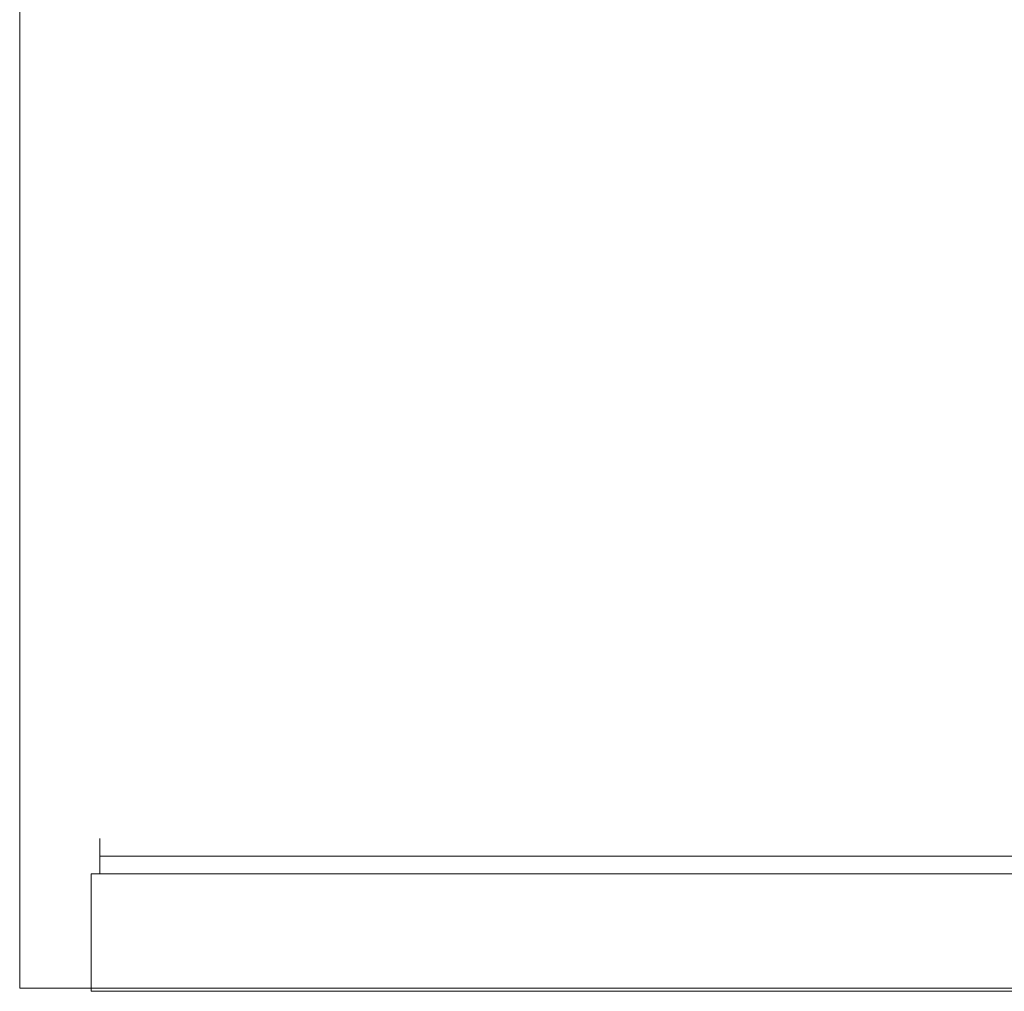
# Model space of a CAD drawing. Header units: millimetres. Extents: x -750 to 72845, y -24282 to 18874.
# Tile 104 of 154: x 66947 to 67366, y 12857 to 13272. Entities that reach past the tile are written whole.
import ezdxf

# ---------------------------------------------------------------- set-up
doc = ezdxf.new("R2010")
doc.units = ezdxf.units.MM
doc.header["$MEASUREMENT"] = 0
doc.layers.add('IRISH HOUSE_HYD AIRPORT_DRAINAGE LAYOUT 1$0$GREY SCALE', color=8, linetype='Continuous')
doc.layers.add('IRISH HOUSE_HYD AIRPORT_DRAINAGE LAYOUT 1$0$GREYSCALE', color=8, linetype='Continuous', lineweight=0)
doc.layers.add('M-MEP-ELPR-EQUIP', color=6, linetype='Continuous', lineweight=20)

# ---------------------------------------------------------------- blocks, each defined once
blk = doc.blocks.new('IRISH HOUSE_HYD AIRPORT_DRAINAGE LAYOUT 1$0$FLOOR PLAN')
at = {"layer": 'IRISH HOUSE_HYD AIRPORT_DRAINAGE LAYOUT 1$0$GREYSCALE', "color": 8, "lineweight": 0}
for p, q in [((16946.56, 12858.76), (16946.56, 13508.84)), ((16980.7, 12922.52), (16980.7, 12907.48)), ((16980.7, 12915), (17399.33, 12915)), ((17403.03, 12907.48), (16977, 12907.48)), ((16977, 12907.48), (16977, 12857.36)), ((18750.92, 12858.76), (16946.56, 12858.76)), ((16977, 12857.36), (17403.03, 12857.36)), ((18663.8, 12857.36), (17160.17, 12857.36))]:
    blk.add_line(p, q, dxfattribs=at)
blk = doc.blocks.new('IRISH HOUSE_HYD AIRPORT_DRAINAGE LAYOUT 1')
at = {"layer": 'IRISH HOUSE_HYD AIRPORT_DRAINAGE LAYOUT 1$0$GREY SCALE'}
blk.add_blockref('IRISH HOUSE_HYD AIRPORT_DRAINAGE LAYOUT 1$0$FLOOR PLAN', (0, 0), dxfattribs=at)

msp = doc.modelspace()

# ---------------------------------------------------------------- block references
at = {"layer": 'M-MEP-ELPR-EQUIP'}
msp.add_blockref('IRISH HOUSE_HYD AIRPORT_DRAINAGE LAYOUT 1', (50000, 0), dxfattribs=at)

doc.saveas('drawing.dxf')
